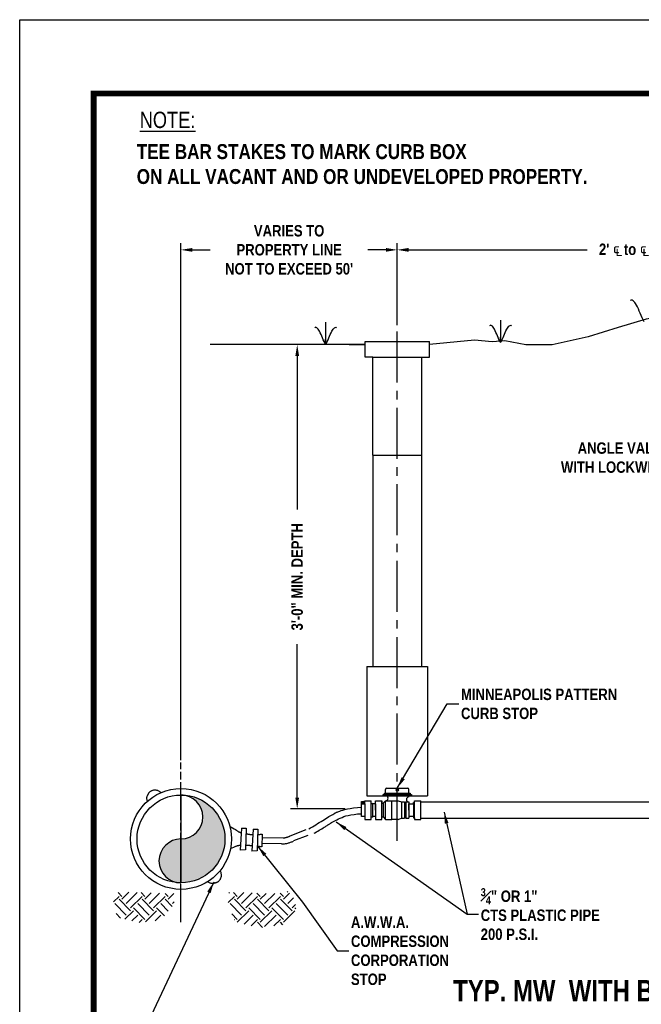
# Model space of a CAD drawing. Extents: x -603 to -141, y -298 to 300.
# Tile 233 of 234: x -603 to -374, y -63 to 300. Entities that reach past the tile are written whole.
import ezdxf

# ---------------------------------------------------------------- set-up
doc = ezdxf.new("R2010")
doc.units = 0
doc.header["$LTSCALE"] = 25
doc.header["$MEASUREMENT"] = 0
for name, pattern in [('CENTER2', [1.125, 0.75, -0.125, 0.125, -0.125]), ('ODOTCENTER', [1, 0.75, -0.05, 0.15, -0.05]), ('PHANTOM2', [1.25, 0.625, -0.125, 0.125, -0.125, 0.125, -0.125])]:
    doc.linetypes.add(name, pattern=pattern)
doc.layers.get('0').update_dxf_attribs({"linetype": 'CONTINUOUS'})
doc.layers.get('DEFPOINTS').update_dxf_attribs({"linetype": 'CONTINUOUS'})
for name, color, linetype in [('BORDER', 252, 'CONTINUOUS'), ('CORPORATION-STOP', 40, 'CONTINUOUS'), ('CURB-BOX', 1, 'CONTINUOUS'), ('DETAILS', 2, 'CONTINUOUS'), ('DIMENSIONS', 7, 'CONTINUOUS'), ('EARTH', 42, 'CONTINUOUS'), ('PIPE-THREE-QUARTER', 40, 'PHANTOM2'), ('PIPE8', 160, 'PHANTOM2'), ('VCV_DETAIL', 7, 'CONTINUOUS'), ('VCV_DIMENSIONS_NOTES', 7, 'CONTINUOUS')]:
    doc.layers.add(name, color=color, linetype=linetype)
doc.styles.add('GENERATED_STYLE_1', font='arialbd.ttf')
doc.styles.add('ROMANS', font='romans.shx', dxfattribs={"width": 0.8})
doc.styles.add('TECHNICAL', font='techb___.ttf')
doc.dimstyles.get("Standard").update_dxf_attribs({"dimtxt": 0.18, "dimasz": 0.18, "dimexe": 0.18, "dimexo": 0.0625, "dimgap": 0.09, "dimtad": 0, "dimtih": 1, "dimtoh": 1, "dimdec": 4, "dimzin": 0, "dimdsep": 46, "dimtxsty": 'Standard', "dimcen": 0.09, "dimadec": 0, "dimazin": 0, "dimtfac": 1, "dimtdec": 4, "dimtofl": 0, "dimtmove": 0, "dimatfit": 3, "dimfxl": 1, "dimtolj": 1, "dimtzin": 0, "dimarcsym": 0})

# ---------------------------------------------------------------- blocks, each defined once
blk = doc.blocks.new('*D8')
at = {"layer": 'DEFPOINTS', "color": 0, "transparency": 16777216}
for p in [(-298, 215.1), (-298, 204.18), (-464.12, 186.55)]:
    blk.add_point(p, dxfattribs=at)
at = {"layer": 'VCV_DETAIL', "color": 0, "lineweight": -2, "transparency": 16777216}
for p, q in [((-464.12, 187.39), (-464.12, 217.62)), ((-298, 205.02), (-298, 217.62)), ((-459.92, 215.1), (-394.31, 215.1)), ((-302.2, 215.1), (-367.8, 215.1))]:
    blk.add_line(p, q, dxfattribs=at)
at = {"layer": 'VCV_DETAIL', "color": 0, "transparency": 16777216}
for points in [[(-459.92, 215.8), (-459.92, 214.4), (-464.12, 215.1)], [(-302.2, 215.8), (-302.2, 214.4), (-298, 215.1)]]:
    blk.add_solid(points, dxfattribs=at)
at = {"layer": 'VCV_DETAIL', "color": 7, "transparency": 16777216, "insert": (-381.06, 215.1), "char_height": 4.2, "attachment_point": 5, "style": 'TECHNICAL'}
blk.add_mtext("\\A1;2' {\\fISOCPEUR|b0|i0|c0|p34;℄} to {\\fISOCPEUR|b0|i0|c0|p34;℄}", dxfattribs=at)
blk = doc.blocks.new('*X9')
at = {"color": 0}
for p, q in [((2.5854, 4.5078), (2.5558, 4.5374)), ((2.5854, 4.4857), (2.6392, 4.5396)), ((2.6185, 4.4526), (2.7032, 4.5373)), ((2.7621, 4.5078), (2.7338, 4.5362)), ((2.7621, 4.4857), (2.81, 4.5336)), ((2.7953, 4.4526), (2.8741, 4.5314)), ((2.9389, 4.5078), (2.9162, 4.5305)), ((2.9389, 4.4857), (2.9837, 4.5305)), ((3.4045, 4.5314), (3.4094, 4.5364)), ((3.4692, 4.5078), (3.4407, 4.5364)), ((3.4692, 4.4857), (3.5199, 4.5364)), ((3.5024, 4.4526), (3.5848, 4.535)), ((3.646, 4.5078), (3.6203, 4.5335)), ((3.646, 4.4857), (3.6909, 4.5306)), ((3.6792, 4.4526), (3.7571, 4.5305)), ((3.8228, 4.5078), (3.7996, 4.531)), ((3.8228, 4.4857), (3.8703, 4.5332)), ((3.8559, 4.541), (3.852, 4.5449)), ((2.521, 4.4655), (2.5633, 4.5078)), ((2.6517, 4.3973), (2.5633, 4.4857)), ((2.6517, 4.4194), (2.74, 4.5078)), ((2.8284, 4.3973), (2.74, 4.4857)), ((2.8284, 4.4194), (2.9168, 4.5078)), ((2.9715, 4.431), (2.9168, 4.4857)), ((2.9721, 4.4526), (2.986, 4.4665)), ((3.4001, 4.4607), (3.4471, 4.5078)), ((3.5355, 4.3973), (3.4471, 4.4857)), ((3.5355, 4.4194), (3.6239, 4.5078)), ((3.7123, 4.3973), (3.6239, 4.4857)), ((3.7123, 4.4194), (3.8007, 4.5078)), ((3.8891, 4.3973), (3.8007, 4.4857)), ((3.8559, 4.4526), (3.8997, 4.4964)), ((2.6185, 4.3642), (2.5301, 4.4526)), ((2.6089, 4.3325), (2.6737, 4.3973)), ((2.7621, 4.331), (2.6737, 4.4194)), ((2.7953, 4.3642), (2.7069, 4.4526)), ((2.766, 4.3128), (2.8505, 4.3973)), ((2.9106, 4.3593), (2.8505, 4.4194)), ((2.9411, 4.3952), (2.8837, 4.4526)), ((3.5024, 4.3642), (3.414, 4.4526)), ((3.4692, 4.3089), (3.5576, 4.3973)), ((3.646, 4.331), (3.5576, 4.4194)), ((3.6792, 4.3642), (3.5908, 4.4526)), ((3.646, 4.3089), (3.7344, 4.3973)), ((3.8228, 4.331), (3.7344, 4.4194)), ((3.8559, 4.3642), (3.7676, 4.4526)), ((3.8228, 4.3089), (3.9112, 4.3973)), ((3.8891, 4.4194), (3.9148, 4.4451)), ((3.9189, 4.4117), (3.9112, 4.4194)), ((2.5756, 4.3408), (2.5413, 4.3751)), ((2.6619, 4.3192), (2.7069, 4.3642)), ((2.7167, 4.3077), (2.74, 4.331)), ((2.84, 4.3205), (2.8837, 4.3642)), ((3.4692, 4.331), (3.4273, 4.373)), ((3.4452, 4.3291), (3.4471, 4.331)), ((3.522, 4.2954), (3.5908, 4.3642)), ((3.5751, 4.2822), (3.6239, 4.331)), ((3.6637, 4.2691), (3.6239, 4.3089)), ((3.6792, 4.2758), (3.7676, 4.3642)), ((3.7505, 4.2808), (3.8007, 4.331)), ((3.8195, 4.2901), (3.8007, 4.3089))]:
    blk.add_line(p, q, dxfattribs=at)
blk = doc.blocks.new('*D10')
at = {"layer": 'DEFPOINTS', "color": 0, "transparency": 16777216}
for p in [(-500.94, 180.22), (-490.47, 180.22), (-482.46, 9.34)]:
    blk.add_point(p, dxfattribs=at)
at = {"layer": 'VCV_DETAIL', "color": 0, "lineweight": -2, "transparency": 16777216}
for p, q in [((-491.31, 180.22), (-503.46, 180.22)), ((-500.94, 176.02), (-500.94, 119.58)), ((-500.94, 13.54), (-500.94, 69.99)), ((-483.3, 9.34), (-503.46, 9.34))]:
    blk.add_line(p, q, dxfattribs=at)
at = {"layer": 'VCV_DETAIL', "color": 0, "transparency": 16777216}
for points in [[(-501.64, 176.02), (-500.24, 176.02), (-500.94, 180.22)], [(-501.64, 13.54), (-500.24, 13.54), (-500.94, 9.34)]]:
    blk.add_solid(points, dxfattribs=at)
at = {"layer": 'VCV_DETAIL', "color": 7, "transparency": 16777216, "insert": (-500.94, 94.78), "char_height": 4.2, "attachment_point": 5, "rotation": 90, "style": 'TECHNICAL'}
blk.add_mtext('\\A1;3\'-0" MIN. DEPTH', dxfattribs=at)
blk = doc.blocks.new('*D11')
at = {"layer": 'DEFPOINTS', "color": 0, "transparency": 16777216}
for p in [(-543.7, 215.1), (-464.12, 204), (-543.7, 26.44)]:
    blk.add_point(p, dxfattribs=at)
at = {"layer": 'VCV_DETAIL', "color": 0, "lineweight": -2, "transparency": 16777216}
for p, q in [((-543.7, 27.28), (-543.7, 217.62)), ((-464.12, 204.84), (-464.12, 217.62)), ((-539.5, 215.1), (-532.92, 215.1)), ((-468.32, 215.1), (-474.9, 215.1))]:
    blk.add_line(p, q, dxfattribs=at)
at = {"layer": 'VCV_DETAIL', "color": 0, "transparency": 16777216}
for points in [[(-539.5, 215.8), (-539.5, 214.4), (-543.7, 215.1)], [(-468.32, 215.8), (-468.32, 214.4), (-464.12, 215.1)]]:
    blk.add_solid(points, dxfattribs=at)
at = {"layer": 'VCV_DETAIL', "color": 7, "transparency": 16777216, "insert": (-503.91, 215.1), "char_height": 4.2, "attachment_point": 5, "style": 'TECHNICAL'}
blk.add_mtext("\\A1;VARIES TO\\PPROPERTY LINE\\PNOT TO EXCEED 50'", dxfattribs=at)

msp = doc.modelspace()

# ---------------------------------------------------------------- hatches: boundary and pattern name
at = {"layer": 'VCV_DETAIL'}
h = msp.add_hatch(color=256, dxfattribs=at)
h.dxf.hatch_style = 1
h.paths.add_polyline_path([(-527.53, -1.7, 0.414214), (-543.7, 14.47, -1), (-543.7, -1.7), (-543.7, -17.87, 0.414214)])
h.paths.add_polyline_path([(-543.7, -1.7, 1), (-543.7, -17.87)])

# ---------------------------------------------------------------- linework, layer by layer
for p, q in [((-490.47, 188.52), (-490.47, 180.22)), ((-426.11, 189.26), (-426.11, 180.97))]:
    msp.add_line(p, q)
for points in [[(-373.31, 188.67), (-373.69, 189.36), (-374.05, 190.12), (-374.41, 190.93), (-374.75, 191.75), (-375.09, 192.56), (-375.42, 193.35), (-375.75, 194.08), (-376.08, 194.74), (-376.42, 195.3), (-376.75, 195.76), (-377.07, 196.12), (-377.37, 196.37), (-377.66, 196.53), (-377.92, 196.59), (-378.14, 196.55), (-378.33, 196.41)], [(-490.47, 180.22), (-490.77, 180.78), (-491.07, 181.4), (-491.35, 182.04), (-491.63, 182.7), (-491.9, 183.36), (-492.17, 184), (-492.44, 184.59), (-492.7, 185.12), (-492.97, 185.57), (-493.24, 185.94), (-493.5, 186.22), (-493.74, 186.43), (-493.97, 186.56), (-494.18, 186.61), (-494.36, 186.57), (-494.51, 186.46)], [(-490.47, 180.22), (-490.16, 180.78), (-489.87, 181.4), (-489.58, 182.04), (-489.3, 182.7), (-489.03, 183.36), (-488.76, 184), (-488.5, 184.59), (-488.23, 185.12), (-487.96, 185.57), (-487.7, 185.94), (-487.44, 186.22), (-487.19, 186.43), (-486.96, 186.56), (-486.75, 186.61), (-486.57, 186.57), (-486.42, 186.46)], [(-426.11, 180.97), (-426.41, 181.53), (-426.71, 182.14), (-426.99, 182.79), (-427.27, 183.45), (-427.54, 184.11), (-427.81, 184.74), (-428.08, 185.33), (-428.34, 185.86), (-428.61, 186.31), (-428.88, 186.68), (-429.14, 186.97), (-429.38, 187.17), (-429.61, 187.3), (-429.82, 187.35), (-430, 187.32), (-430.15, 187.2)], [(-426.11, 180.97), (-425.8, 181.53), (-425.51, 182.14), (-425.22, 182.79), (-424.94, 183.45), (-424.67, 184.11), (-424.4, 184.74), (-424.14, 185.33), (-423.87, 185.86), (-423.6, 186.31), (-423.34, 186.68), (-423.08, 186.97), (-422.83, 187.17), (-422.6, 187.3), (-422.39, 187.35), (-422.21, 187.32), (-422.06, 187.2)], [(-490.47, 180.22), (-490.47, 182.28)], [(-473.08, 175.62), (-475.98, 175.62), (-475.98, 181.42)], [(-475.98, 181.42), (-452.26, 181.42)], [(-455.16, 175.62), (-452.26, 175.62), (-452.26, 181.42)], [(-407.12, 180.13), (-416.86, 180.13), (-424.58, 181.6), (-429.22, 181.29), (-435.73, 181.82), (-452.26, 180.22)], [(-426.11, 180.97), (-426.11, 183.02)], [(-475.98, 180.22), (-532.98, 180.22)], [(-481.78, 180.22), (-475.98, 180.22)], [(-481.78, 180.22), (-475.98, 180.22)], [(-473.08, 139.58), (-473.08, 175.62)], [(-473.08, 175.62), (-455.16, 175.62)], [(-455.16, 175.62), (-455.16, 139.58)], [(-468.41, 14.22), (-469.34, 14.22), (-469.34, 14.68), (-468.41, 14.68), (-459.83, 14.68), (-458.9, 14.68), (-458.9, 14.22), (-459.83, 14.22)], [(-468.41, 14.68), (-468.88, 14.68), (-468.88, 15.15), (-468.41, 15.15), (-459.83, 15.15), (-459.36, 15.15), (-459.36, 14.68)], [(-468.41, 15.15), (-468.41, 16.54)], [(-467.95, 17), (-460.29, 17)], [(-459.83, 15.15), (-459.83, 16.54)], [(-477.23, 11.2), (-477.23, 12.13), (-476.3, 12.13), (-476.3, 11.2)], [(-477.23, 6.56), (-477.23, 11.2)], [(-477.23, 11.2), (-476.07, 11.2), (-476.07, 6.56), (-477.23, 6.56)], [(-476.81, 12.01), (-476.81, 11.32)], [(-476.72, 12.01), (-476.72, 11.32)], [(-476.07, 11.2), (-476.07, 12.36), (-473.75, 12.36)], [(-476.07, 6.56), (-476.07, 5.4), (-473.75, 5.4), (-473.75, 12.36)], [(-473.75, 11.2), (-473.28, 11.43)], [(-473.28, 11.43), (-473.28, 6.33)], [(-472.12, 11.2), (-473.28, 11.2)], [(-472.12, 8.88), (-472.12, 12.36)], [(-472.12, 12.36), (-469.8, 12.36)], [(-472.12, 11.2), (-472.12, 6.56)], [(-469.8, 5.4), (-469.8, 12.36)], [(-469.8, 12.36), (-469.8, 11.43), (-469.34, 11.43)], [(-469.34, 11.43), (-468.41, 12.36)], [(-469.34, 11.43), (-469.34, 6.38)], [(-468.41, 14.22), (-459.83, 14.22)], [(-468.41, 5.45), (-468.41, 12.36)], [(-468.41, 12.36), (-463.77, 12.36)], [(-468.41, 5.45), (-466.09, 5.45), (-466.09, 12.36)], [(-463.77, 12.36), (-462.61, 11.9)], [(-462.61, 11.9), (-462.61, 5.91)], [(-462.61, 11.9), (-462.15, 11.9)], [(-462.61, 11.9), (-461.45, 11.9)], [(-461.45, 11.9), (-461.45, 5.91)], [(-460.99, 11.9), (-461.45, 11.43)], [(-460.99, 11.9), (-460.99, 5.91)], [(-460.99, 11.9), (-459.83, 11.9)], [(-459.83, 13.75), (-459.83, 14.22)], [(-459.83, 11.9), (-459.83, 5.91)], [(-459.83, 8.91), (-459.83, 11.23), (-458.2, 11.23)], [(-458.2, 11.23), (-458.2, 11.69), (-457.74, 11.69)], [(-458.2, 11.23), (-458.2, 6.56)], [(-457.74, 11.69), (-457.74, 12.39)], [(-457.74, 6.1), (-457.74, 5.4), (-455.42, 5.4), (-455.42, 12.39)], [(-457.74, 12.39), (-455.42, 12.39)], [(-457.74, 6.1), (-457.74, 11.69)], [(-472.12, 8.88), (-472.12, 5.4)], [(-473.75, 6.56), (-473.28, 6.33)], [(-472.12, 6.56), (-473.28, 6.56)], [(-472.12, 5.4), (-469.8, 5.4)], [(-469.8, 5.45), (-469.8, 6.38), (-469.34, 6.38)], [(-469.34, 6.38), (-468.41, 5.45)], [(-463.77, 5.45), (-466.09, 5.45)], [(-463.77, 5.45), (-462.61, 5.91)], [(-462.61, 5.91), (-462.15, 5.91)], [(-462.61, 5.91), (-461.45, 5.91)], [(-461.45, 6.38), (-460.99, 5.91)], [(-460.99, 5.91), (-459.83, 5.91)], [(-458.2, 6.56), (-459.83, 6.56)], [(-458.2, 6.56), (-458.2, 6.1), (-457.74, 6.1)]]:
    msp.add_lwpolyline(points)
at = {"flags": 128}
msp.add_lwpolyline([(-337.56, 194.65), (-355.1, 193.7), (-363.1, 191.13), (-372.54, 189.56), (-382.82, 186.56), (-393.83, 183.13), (-407.12, 180.13)], dxfattribs=at)
msp.add_lwpolyline([(-477.09, 11.48), (-476.76, 11.3), (-476.44, 11.48), (-476.44, 11.85), (-476.76, 12.04), (-477.09, 11.85)], close=True)
msp.add_circle((-464.12, 16.31), 0.464)
for centre, radius, start, end in [((-467.95, 16.54), 0.464, 90, 180), ((-460.29, 16.54), 0.464, 0, 90), ((-468.41, 13.29), 0.928, 270, 90), ((-459.83, 12.83), 0.928, 90, 270)]:
    msp.add_arc(centre, radius, start, end)
at = {"layer": 'BORDER', "color": 7, "const_width": 2.17}
msp.add_lwpolyline([(-575.86, -270.99), (-575.86, 272.63), (-168.15, 272.63), (-168.15, -270.99)], close=True, dxfattribs=at)
at = {"layer": 'CORPORATION-STOP', "color": 7}
for points in [[(-525.55, 2.91), (-524.12, 1.99), (-523.69, 1.72), (-523.33, 1.48), (-523.03, 1.28), (-522.77, 1.12), (-522.55, 0.98), (-522.35, 0.86), (-522.17, 0.77), (-521.98, 0.69), (-521.8, 0.62), (-521.61, 0.56), (-521.54, 0.54)], [(-521.45, 2.28), (-519.71, 2.25), (-519.99, -5.74), (-521.94, -5.8)], [(-521.45, 2.28), (-521.87, -5.8)], [(-519.78, 0.23), (-519.78, 0.23), (-519.6, 0.2), (-519.42, 0.17), (-519.24, 0.14), (-519.06, 0.11), (-518.88, 0.08), (-518.7, 0.05), (-518.53, 0.02), (-518.35, -0.01), (-518.18, -0.03), (-518, -0.06), (-517.83, -0.08), (-517.66, -0.1), (-517.5, -0.12), (-517.33, -0.14), (-517.3, -0.14)], [(-517.19, 1.9), (-515.45, 1.88), (-515.73, -6.11), (-517.68, -6.18)], [(-517.19, 1.9), (-517.61, -6.17)], [(-515.52, -0.14), (-515.37, -0.12), (-515.19, -0.1), (-515.02, -0.08), (-514.83, -0.05), (-514.64, -0.03), (-514.45, 0.01), (-514.25, 0.04), (-514.05, 0.08), (-513.85, 0.12)], [(-513.85, 0.12), (-513.97, -4.56)], [(-525.44, -5.27), (-524.24, -4.69), (-523.99, -4.58), (-523.76, -4.48), (-523.55, -4.4), (-523.35, -4.32), (-523.17, -4.26), (-523.01, -4.21), (-522.85, -4.16), (-522.7, -4.12), (-522.56, -4.08), (-522.42, -4.05), (-522.29, -4.02), (-522.17, -4), (-522.06, -3.98), (-521.95, -3.97), (-521.84, -3.97), (-521.78, -3.96)], [(-519.93, -4.01), (-519.81, -4.01), (-519.67, -4.01), (-519.52, -4), (-519.37, -4.01), (-519.21, -4.01), (-519.05, -4.01), (-518.88, -4.02), (-518.7, -4.03), (-518.52, -4.04), (-518.34, -4.06), (-518.15, -4.07), (-517.97, -4.09), (-517.78, -4.11), (-517.61, -4.12), (-517.5, -4.13)], [(-515.66, -4.31), (-515.57, -4.32), (-515.42, -4.34), (-515.26, -4.36), (-515.1, -4.38), (-514.94, -4.4), (-514.78, -4.42), (-514.62, -4.44), (-514.47, -4.46), (-514.32, -4.48), (-514.19, -4.5), (-514.07, -4.53), (-513.97, -4.56)]]:
    msp.add_lwpolyline(points, dxfattribs=at)
at = {"layer": 'CURB-BOX', "color": 7}
for p, q in [((-473.08, 139.58), (-473.08, 61.73)), ((-473.08, 139.58), (-455.16, 139.58)), ((-455.16, 139.58), (-455.16, 61.73)), ((-475.27, 61.73), (-475.27, 14.22)), ((-475.27, 61.73), (-452.97, 61.73)), ((-452.97, 61.73), (-452.97, 14.22)), ((-475.27, 14.22), (-452.97, 14.22))]:
    msp.add_line(p, q, dxfattribs=at)
at = {"layer": 'DEFPOINTS', "color": 3, "linetype": 'Continuous', "ltscale": 2}
msp.add_lwpolyline([(-603.04, -298.17), (-603.04, 299.81), (-140.96, 299.81), (-140.96, -298.17)], close=True, dxfattribs=at)
at = {"layer": 'DETAILS', "color": 7}
for radius in [18.55, 16.17]:
    msp.add_circle((-543.7, -1.7), radius, dxfattribs=at)
at = {"layer": 'DIMENSIONS', "color": 7, "linetype": 'ODOTCENTER', "ltscale": 0.75}
msp.add_line((-543.7, -32.31), (-543.7, 26.44), dxfattribs=at)
at = {"layer": 'PIPE-THREE-QUARTER', "color": 7}
for p, q in [((-497.79, 1.62), (-503.63, -0.64)), ((-506.71, -3.53), (-513.94, -3.42)), ((-506.09, -1.37), (-513.88, -1.26)), ((-497.07, -0.42), (-502.3, -2.45))]:
    msp.add_line(p, q, dxfattribs=at)
for points in [[(-496.67, 2.05), (-496.64, 2.06), (-496.01, 2.41), (-495.37, 2.77), (-494.73, 3.14), (-494.08, 3.53), (-493.44, 3.93), (-492.81, 4.32), (-492.18, 4.72), (-491.56, 5.1), (-490.95, 5.48), (-490.36, 5.84), (-489.79, 6.19), (-489.25, 6.51), (-488.75, 6.81), (-488.29, 7.09), (-487.87, 7.33), (-487.51, 7.54), (-487.21, 7.72), (-486.97, 7.86), (-486.77, 7.96), (-486.6, 8.05), (-486.43, 8.13), (-486.23, 8.21), (-485.99, 8.3), (-485.68, 8.41), (-485.28, 8.54), (-484.77, 8.71), (-484.13, 8.91), (-483.37, 9.12), (-482.46, 9.34), (-481.4, 9.55), (-480.19, 9.74), (-478.8, 9.9), (-477.24, 10.02)], [(-494.75, 0.45), (-494.46, 0.59), (-493.9, 0.89), (-493.35, 1.19), (-492.82, 1.49), (-492.31, 1.79), (-491.84, 2.08), (-491.4, 2.35), (-491.01, 2.6), (-490.66, 2.82), (-490.38, 3.01), (-490.15, 3.16), (-489.97, 3.27), (-489.82, 3.37), (-489.69, 3.45), (-489.55, 3.54), (-489.4, 3.63), (-489.21, 3.75), (-488.96, 3.89), (-488.66, 4.08), (-488.29, 4.3), (-487.86, 4.55), (-487.39, 4.82), (-486.87, 5.1), (-486.31, 5.39), (-485.71, 5.69), (-485.09, 5.97), (-484.45, 6.25), (-483.75, 6.51), (-482.99, 6.75), (-482.13, 6.98), (-481.15, 7.18), (-480.02, 7.35), (-478.73, 7.49), (-477.24, 7.6)]]:
    msp.add_lwpolyline(points, dxfattribs=at)
for centre, radius, start, end in [((-506.77, 6.3), 9.83, 270.3316, 297.0311), ((-507.63, 8.43), 9.91, 278.8916, 293.7995)]:
    msp.add_arc(centre, radius, start, end, dxfattribs=at)
at = {"layer": 'PIPE8', "color": 7}
for points in [[(-550.99, 15.38), (-551.2, 15.54), (-551.43, 15.69), (-551.64, 15.81), (-551.85, 15.92), (-552.05, 16.01), (-552.24, 16.08), (-552.43, 16.14), (-552.61, 16.19), (-552.79, 16.23), (-552.96, 16.25), (-553.13, 16.27), (-553.3, 16.27), (-553.48, 16.27), (-553.65, 16.25), (-553.83, 16.22), (-554.01, 16.18), (-554.19, 16.12), (-554.38, 16.06), (-554.56, 15.98), (-554.73, 15.9), (-554.9, 15.81), (-555.05, 15.71), (-555.19, 15.61), (-555.31, 15.5), (-555.42, 15.39), (-555.51, 15.27), (-555.6, 15.16), (-555.67, 15.04), (-555.74, 14.92), (-555.81, 14.8), (-555.87, 14.68), (-555.94, 14.57), (-556, 14.46), (-556.06, 14.34), (-556.12, 14.22), (-556.18, 14.11), (-556.23, 13.98), (-556.27, 13.85), (-556.31, 13.72), (-556.33, 13.57), (-556.35, 13.41), (-556.35, 13.24), (-556.33, 13.04), (-556.3, 12.82), (-556.24, 12.57), (-556.15, 12.28), (-556.14, 12.26)], [(-529.27, -13.45), (-529.17, -13.69), (-529.09, -13.95), (-529.03, -14.2), (-528.98, -14.43), (-528.96, -14.64), (-528.94, -14.85), (-528.93, -15.04), (-528.94, -15.23), (-528.95, -15.41), (-528.97, -15.58), (-529, -15.75), (-529.04, -15.92), (-529.1, -16.08), (-529.16, -16.25), (-529.24, -16.41), (-529.33, -16.57), (-529.44, -16.73), (-529.55, -16.89), (-529.67, -17.04), (-529.8, -17.19), (-529.93, -17.32), (-530.07, -17.44), (-530.21, -17.55), (-530.34, -17.64), (-530.48, -17.71), (-530.62, -17.77), (-530.75, -17.81), (-530.89, -17.85), (-531.02, -17.89), (-531.15, -17.92), (-531.28, -17.95), (-531.41, -17.98), (-531.54, -18.01), (-531.66, -18.04), (-531.79, -18.06), (-531.92, -18.08), (-532.06, -18.1), (-532.19, -18.1), (-532.33, -18.1), (-532.48, -18.09), (-532.64, -18.06), (-532.8, -18.01), (-532.99, -17.94), (-533.19, -17.84), (-533.42, -17.72), (-533.67, -17.56), (-533.86, -17.42)]]:
    msp.add_lwpolyline(points, dxfattribs=at)
at = {"layer": 'VCV_DETAIL'}
for p, q in [((-543.7, 14.47), (-543.7, -17.87)), ((-543.7, -17.87), (-543.7, -1.7))]:
    msp.add_line(p, q, dxfattribs=at)
at = {"layer": 'VCV_DETAIL', "linetype": 'CENTER2'}
msp.add_lwpolyline([(-464.12, -2.43), (-464.12, 186.55)], dxfattribs=at)
at = {"layer": 'VCV_DETAIL'}
for points in [[(-323.66, 11.88), (-455.42, 11.88)], [(-323.66, 5.88), (-455.42, 5.88)]]:
    msp.add_lwpolyline(points, dxfattribs=at)
for centre, start, end in [((-543.7, 6.39), 270, 90), ((-543.7, -9.78), 90, 270)]:
    msp.add_arc(centre, 8.09, start, end, dxfattribs=at)

# ---------------------------------------------------------------- block references
at = {"layer": 'EARTH', "color": 7, "xscale": 48, "yscale": 48, "zscale": 48}
msp.add_blockref('*X9', (-689.53, -239.2), dxfattribs=at)

# ---------------------------------------------------------------- texts
at = {"layer": 'VCV_DETAIL', "attachment_point": 1}
for s, width, insert, char_height, style in [('\\A1;{\\fArial|b0|i0|c0|p34;\\LNOTE:}', 28.6057, (-558.89, 265.94), 6, 'ROMANS'), ('\\A1;TEE BAR STAKES TO MARK CURB BOX\\PON ALL VACANT AND OR UNDEVELOPED PROPERTY.', 184.1879, (-559.99, 254.01), 5.5, 'TECHNICAL')]:
    msp.add_mtext_dynamic_manual_height_columns(s, width=width, gutter_width=25, heights=[0], dxfattribs=dict(at, insert=insert, char_height=char_height, style=style))
at = {"layer": 'VCV_DETAIL', "color": 7, "char_height": 4.2, "style": 'TECHNICAL'}
for s, insert, attachment_point in [('{\\C256;ANGLE VALVE\\PWITH LOCKWING}', (-363.54, 138.62), 6), ('\\A1;MINNEAPOLIS PATTERN\\P{\\A0;CURB STOP}', (-440.67, 47.99), 4), ('\\A1;{\\H0.7x;\\S3#4;\\H1.42857x;" OR 1"\\PCTS PLASTIC PIPE \\P200 P.S.I.}', (-433.42, -29.38), 4), ('\\A1;A.W.W.A.\\PCOMPRESSION\\PCORPORATION\\PSTOP', (-481.16, -42.87), 4)]:
    msp.add_mtext(s, dxfattribs=dict(at, insert=insert, attachment_point=attachment_point))
at = {"layer": 'VCV_DIMENSIONS_NOTES', "color": 0, "style": 'GENERATED_STYLE_1', "width": 0.8}
msp.add_text('TYP. MW  WITH BACKFLOW FOR NEW CONSTRUCTION ', height=7.875, rotation=360, dxfattribs=at).set_placement((-443.56, -61.5))

# ---------------------------------------------------------------- dimensions: what is measured, and where the dimension line sits
at = {"layer": 'VCV_DETAIL'}
for base, p1, p2, text, picture, middle in [((-543.7, 215.1), (-464.12, 204), (-543.7, 26.44), "VARIES TO\\PPROPERTY LINE\\PNOT TO EXCEED 50'", '*D11', (-503.91, 215.1)), ((-298, 215.1), (-464.12, 186.55), (-298, 204.18), "2' {\\fISOCPEUR|b0|i0|c0|p34;℄} to {\\fISOCPEUR|b0|i0|c0|p34;℄}", '*D8', (-381.06, 215.1))]:
    dim = msp.add_linear_dim(base=base, p1=p1, p2=p2, text=text, dimstyle='Standard', override={"dimscale": 28, "dimtxt": 0.15, "dimasz": 0.15, "dimexe": 0.09, "dimexo": 0.03, "dimgap": 0.03, "dimtih": 0, "dimtoh": 0, "dimdec": 0, "dimtxsty": 'TECHNICAL', "dimclrt": 7, "dimtdec": 0}, dxfattribs=at)
    dim.commit()
    dim.dimension.update_dxf_attribs({"geometry": picture, "text_midpoint": middle})
dim = msp.add_linear_dim(base=(-500.94, 180.22), p1=(-482.46, 9.34), p2=(-490.47, 180.22), angle=90, text='3\'-0" MIN. DEPTH', dimstyle='Standard', override={"dimscale": 28, "dimtxt": 0.15, "dimasz": 0.15, "dimexe": 0.09, "dimexo": 0.03, "dimgap": 0.03, "dimtih": 0, "dimtoh": 0, "dimdec": 0, "dimtxsty": 'TECHNICAL', "dimclrt": 7, "dimtdec": 0}, dxfattribs=at)
dim.commit()
dim.dimension.update_dxf_attribs({"geometry": '*D10', "text_midpoint": (-500.94, 94.78)})

# ---------------------------------------------------------------- leaders
at = {"layer": 'VCV_DETAIL', "annotation_type": 0, "has_hookline": 1}
for points, hookline_direction, text_width in [([(-331.9, 109.91), (-358.5, 138.62), (-362.7, 138.62)], 1, 45.29), ([(-464.12, 17), (-445.71, 47.99), (-441.51, 47.99)], 0, 65.57), ([(-486.63, 4.55), (-438.46, -29.38), (-434.26, -29.38)], 0, 51.14), ([(-515.49, -4.33), (-498.94, -24.91), (-486.2, -42.87), (-482, -42.87)], 0, 38.99), ([(-531.64, -17.57), (-557.1, -71.84), (-541.6, -82.89), (-537.4, -82.89)], 0, 55.85)]:
    msp.add_leader(points, dimstyle='Standard', override={"dimscale": 28, "dimtxt": 0.15, "dimasz": 0.15, "dimexe": 0.09, "dimexo": 0.03, "dimgap": 0.03, "dimtad": 0, "dimtih": 0, "dimtoh": 0, "dimdec": 0, "dimtxsty": 'ROMANS', "dimclrt": 7, "dimtdec": 0}, dxfattribs=dict(at, hookline_direction=hookline_direction, text_width=text_width))
at = {"layer": 'VCV_DETAIL'}
msp.add_leader([(-446.86, 8.15), (-438.46, -29.38)], dimstyle='Standard', override={"dimscale": 28, "dimtxt": 0.15, "dimasz": 0.15, "dimexe": 0.09, "dimexo": 0.03, "dimgap": 0.03, "dimtad": 0, "dimtih": 0, "dimtoh": 0, "dimdec": 0, "dimtxsty": 'ROMANS', "dimclrt": 7, "dimtdec": 0}, dxfattribs=at)

doc.saveas('drawing.dxf')
